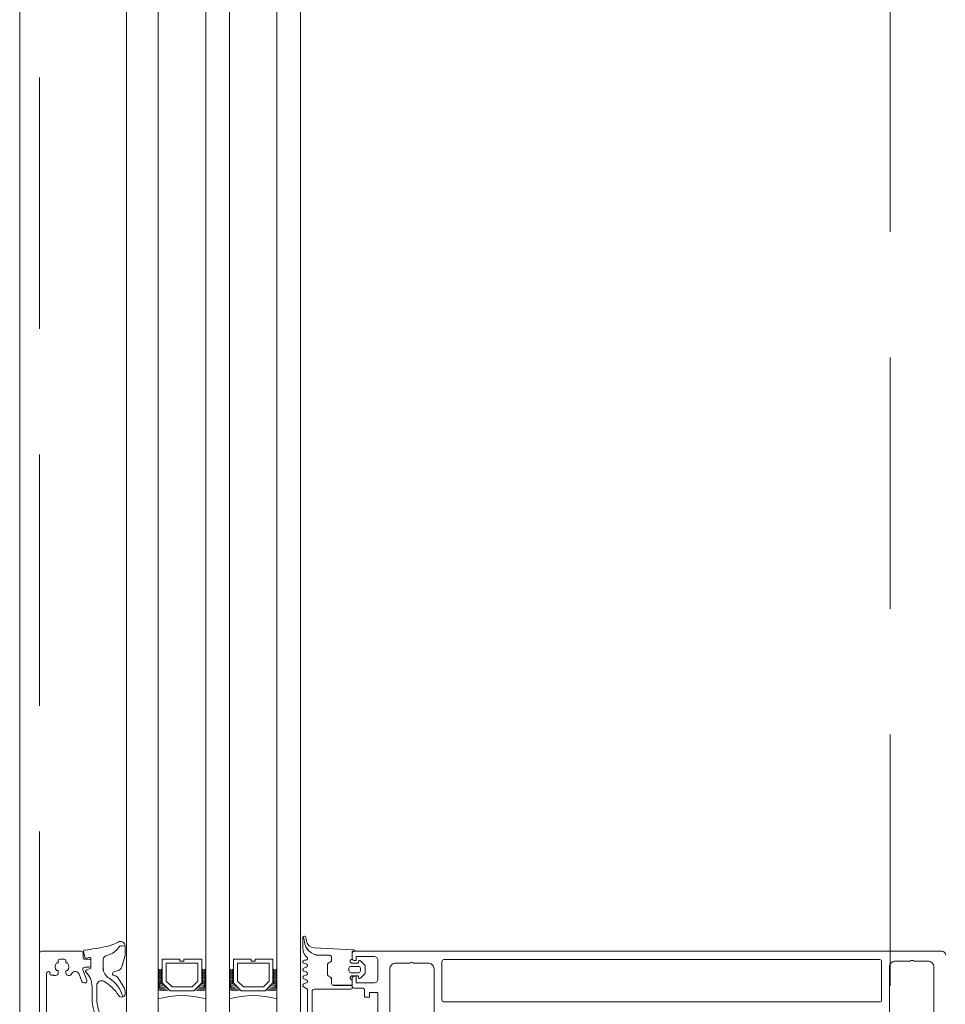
# Model space of a CAD drawing. Header units: millimetres. Extents: x 213386 to 506888, y 183055 to 450952.
# Tile 121 of 256: x 373037 to 373271, y 301176 to 301425. Entities that reach past the tile are written whole.
import ezdxf

# ---------------------------------------------------------------- set-up
doc = ezdxf.new("R2010")
doc.units = ezdxf.units.MM
doc.linetypes.add('ČÁRKOVANÁ', pattern=[19.05, 12.7, -6.35])
doc.layers.add('FASÁDA DETAILNÍ', color=255, linetype='Continuous', lineweight=0)

# ---------------------------------------------------------------- blocks, each defined once
blk = doc.blocks.new('284336')
for points in [[(-0.7, -9.6), (-10, -9.6, 0.414511), (-10.51, -10.11), (-10.51, -15.51, -1), (-11.69, -15.51), (-11.69, -9.6), (-12.69, -8.95, -0.668884), (-12.6, -8.23), (-11.99, -8.01, 0.766384), (-11.99, -7.21), (-12.6, -6.99, -0.76831), (-12.6, -6.23), (-11.99, -6.01, 0.766384), (-11.99, -5.21), (-12.6, -4.99, -0.76831), (-12.6, -4.23), (-11.99, -4.01, 0.766384), (-11.99, -3.21), (-12.6, -2.99, -0.877523), (-12.5, -2.22), (-12.1, -2.22, 0.698129), (-11.83, -1.5, -0.220231), (-12.89, 0.78), (-12.89, 3.45, -0.157143), (-12.82, 3.68), (-12.69, 3.42, -0.067482), (-12.48, 2.53, 0.393136), (-8.66, -1.02), (-6.1, -1.02, -0.414214), (-5.61, -1.51), (-5.61, -2.22, -0.267949), (-5.85, -2.65), (-6.35, -2.93, 0.267949), (-6.61, -3.38), (-6.61, -5.84, 0.267949), (-6.35, -6.29), (-5.85, -6.57, -0.267949), (-5.61, -7), (-5.61, -8.11, 0.414215), (-5.1, -8.62), (-0.41, -8.62), (-0.41, -9.31, -0.414212), (-0.7, -9.6)], [(-0.41, 0), (-0.41, -2, 0.990243), (-0.4, -3.02), (0.9, -3.02, 0.414214), (1.21, -2.71), (1.21, -2.61, -0.668123), (1.71, -2.4), (2.75, -3.45, -0.199004), (2.89, -3.79), (2.89, -5.43, -0.199038), (2.75, -5.77), (1.71, -6.82, -0.668191), (1.21, -6.61), (1.21, -6.51, 0.414214), (0.9, -6.2), (-0.4, -6.2, 0.990269), (-0.41, -7.22), (-0.41, -8.6), (-5.1, -8.6, -0.414215), (-5.59, -8.11), (-5.59, -7, 0.267949), (-5.84, -6.56), (-6.34, -6.27, -0.267949), (-6.59, -5.84), (-6.59, -3.38, -0.267949), (-6.34, -2.95), (-5.84, -2.66, 0.267949), (-5.59, -2.22), (-5.59, -1.51, 0.414214), (-6.1, -1), (-8.66, -1, -0.393156), (-12.46, 2.53, 0.067572), (-12.67, 3.43), (-12.8, 3.7, -0.637545), (-12.12, 3.53), (-11.92, 2.53, 0.344315), (-10.06, 0.91), (0, 0.38, -0.406913), (0.39, 0), (-0.41, 0)], [(1.7, -4.31, 0.414235), (1.2, -3.81), (-0.7, -3.81, 0.414214), (-1.2, -4.31), (-1.2, -4.91, 0.414214), (-0.7, -5.41), (1.2, -5.41, 0.414235), (1.7, -4.91), (1.7, -4.31)]]:
    blk.add_lwpolyline(points, format="xyb", close=True)
blk = doc.blocks.new('433270')
blk.add_lwpolyline([(1, 0, 0.414364), (0, -1), (0, -1.4, 0.255924), (0.23, -1.83, -0.547723), (0.23, -3.17, 0.255924), (0, -3.6), (0, -14.6, 0.414214), (0.3, -14.9), (1.2, -14.9, 0.414214), (1.7, -14.4), (1.7, -10.3, -0.414214), (2, -10), (6, -10, 0.414248), (7, -9), (7, -7.7, 0.414179), (6.5, -7.2), (5.7, -7.2, 0.414232), (5.4, -7.5), (5.4, -8.2, -0.414198), (5.1, -8.5), (2.8, -8.5, -0.414204), (1.8, -7.5), (1.8, -4.49, -0.147432), (1.97, -3.94, 0.147461), (2.4, -2.5), (2.4, -2.3, -0.414214), (2.9, -1.8), (21.87, -1.8, -0.668178), (22.22, -2.65), (22.16, -2.72, 1), (21.59, -3.29), (21.52, -3.35, 0.198912), (21.38, -3.71), (21.38, -4.05, 0.414214), (22.08, -4.75), (22.38, -4.75, 0.576988), (22.64, -4.3, -0.311246), (24.56, -4.3, 0.576988), (24.82, -4.75), (25.3, -4.75, -0.260065), (25.3, -6.65), (24.82, -6.65, 0.576988), (24.56, -7.1, -0.311246), (22.64, -7.1, 0.576988), (22.38, -6.65), (22.08, -6.65, 0.414214), (21.38, -7.35), (21.38, -7.61, 0.267949), (21.63, -8.04), (21.89, -8.2, -0.637047), (21.73, -10), (19.83, -10.7, 0.315299), (19.5, -11.17), (19.5, -11.49, 0.520567), (20.17, -11.96), (22.83, -10.99, -0.520567), (23.5, -11.46), (23.5, -12.5, 0.414062), (24, -13), (25, -13, 0.414186), (25.5, -12.5), (25.5, -11.5, -0.414182), (26, -11), (27, -11, 0.414214), (27.5, -10.5), (27.5, -0.5, 0.414214), (27, 0), (1, 0)], format="xyb", close=True)
blk = doc.blocks.new('284325')
for points in [[(0.84, -5.23, -0.560316), (0.94, -4.73), (1.94, -4.36, 0.3153), (2.14, -4.08), (2.14, -1.89, 0.451558), (1.8, -1.59), (0.9, -1.7, -0.399586), (0.57, -1.46), (0.3, -0.07, -0.415977), (0.53, 0.29, 0.024107), (6.15, 1.24, 0.076636), (8.99, 2.34, -0.577615), (10.79, 1.3), (10.02, 1.37, 0.283171), (9.08, 0.9, -0.168429), (7.07, -0.74), (5.9, -1.16, 0.315302), (5.24, -2.1), (5.24, -4.21, 0.269719), (6.76, -6.82, -0.194797), (10.18, -11.53, -0.342663), (9.17, -11.17, 0.119207), (5.43, -7.59, 0.578571), (3.63, -8.62), (3.63, -11.77, 0.176415), (6.16, -18.72, -1), (5.24, -19.49, -0.176415), (2.43, -11.77), (2.43, -8.89, 0.208286), (0.84, -5.23)], [(8.95, -6.65), (10.32, -8.78, -0.134555), (10.79, -10.63, -0.339795), (10.19, -11.53, 0.194788), (6.76, -6.81, -0.269736), (5.25, -4.21), (5.25, -2.1, -0.315302), (5.9, -1.17), (7.07, -0.74, 0.168429), (9.09, 0.89, -0.283167), (10.01, 1.36), (10.79, 1.29), (10.79, -0.74, -0.070852), (10.71, -1.3), (9.95, -3.93, -0.241839), (9.08, -4.83), (7.93, -5.22, 0.836024), (8.08, -6.19), (8.11, -6.19, -0.255349), (8.95, -6.65)]]:
    blk.add_lwpolyline(points, format="xyb", close=True)

msp = doc.modelspace()

# ---------------------------------------------------------------- linework, layer by layer
at = {"layer": 'FASÁDA DETAILNÍ'}
for p, q in [((373063.64, 288952.65), (373063.64, 307967.15)), ((373063.64, 293752.65), (373063.64, 307967.15)), ((373063.64, 284292.15), (373063.64, 307967.15)), ((373071.64, 307967.15), (373071.64, 288952.65)), ((373071.64, 307967.15), (373071.64, 293752.65)), ((373071.64, 307967.15), (373071.64, 297319.03)), ((373071.64, 307967.15), (373071.64, 292519.03)), ((373071.64, 307967.15), (373071.64, 287719.03)), ((373083.64, 288952.65), (373083.64, 307967.15)), ((373083.64, 293752.65), (373083.64, 307967.15)), ((373083.64, 297319.03), (373083.64, 307967.15)), ((373083.64, 292519.03), (373083.64, 307967.15)), ((373083.64, 287719.03), (373083.64, 307967.15)), ((373089.64, 307967.15), (373089.64, 288952.65)), ((373089.64, 307967.15), (373089.64, 293752.65)), ((373089.64, 307967.15), (373089.64, 297319.03)), ((373089.64, 307967.15), (373089.64, 292519.03)), ((373089.64, 307967.15), (373089.64, 287719.03)), ((373101.64, 288952.65), (373101.64, 307967.15)), ((373101.64, 293752.65), (373101.64, 307967.15)), ((373101.64, 297319.03), (373101.64, 307967.15)), ((373101.64, 292519.03), (373101.64, 307967.15)), ((373101.64, 287719.03), (373101.64, 307967.15)), ((373107.64, 307967.15), (373107.64, 288952.65)), ((373107.64, 307967.15), (373107.64, 293752.65)), ((373063.64, 301177.65), (373063.64, 303317.15)), ((373071.64, 301650.37), (373071.64, 301177.65)), ((373083.64, 301177.65), (373083.64, 301650.37)), ((373089.64, 301650.37), (373089.64, 301177.65)), ((373101.64, 301177.65), (373101.64, 301650.37)), ((373107.64, 301650.37), (373107.64, 301177.65))]:
    msp.add_line(p, q, dxfattribs=at)
for points in [[(399616.64, 284292.15), (373036.64, 284292.15), (373036.64, 307972.15), (399616.64, 307972.15)], [(373082.64, 301187.65), (373082.64, 301181.65), (373080.64, 301179.65), (373074.64, 301179.65), (373072.64, 301181.65), (373072.64, 301187.65), (373077.14, 301187.65), (373077.14, 301187.15), (373078.14, 301187.15), (373078.14, 301187.65)], [(373073.64, 301186.65), (373081.64, 301186.65), (373081.64, 301182.07), (373080.22, 301180.65), (373075.19, 301180.65), (373073.64, 301182.07)], [(373100.64, 301187.65), (373100.64, 301181.65), (373098.64, 301179.65), (373092.64, 301179.65), (373090.64, 301181.65), (373090.64, 301187.65), (373095.14, 301187.65), (373095.14, 301187.15), (373096.14, 301187.15), (373096.14, 301187.65)], [(373091.64, 301186.65), (373099.64, 301186.65), (373099.64, 301182.07), (373098.22, 301180.65), (373093.19, 301180.65), (373091.64, 301182.07)]]:
    msp.add_lwpolyline(points, close=True, dxfattribs=at)
at = {"layer": 'FASÁDA DETAILNÍ', "linetype": 'ČÁRKOVANÁ', "ltscale": 5}
msp.add_lwpolyline([(399611.64, 284297.15), (373041.64, 284297.15), (373041.64, 307967.15), (399611.64, 307967.15)], close=True, dxfattribs=at)
at = {"layer": 'FASÁDA DETAILNÍ', "color": 7, "linetype": 'ČÁRKOVANÁ', "ltscale": 5}
msp.add_lwpolyline([(399396.64, 284512.15), (373256.64, 284512.15), (373256.64, 307752.15), (399396.64, 307752.15)], close=True, dxfattribs=at)
at = {"layer": 'FASÁDA DETAILNÍ'}
for points in [[(373270.64, 301188.65, 0.414214), (373269.64, 301189.65), (373269.64, 301189.65), (373121.14, 301189.65, 0.414214), (373120.64, 301189.15), (373120.64, 301187.85, 0.41422), (373121.14, 301187.35), (373121.64, 301187.35), (373121.64, 301188.35), (373126.14, 301188.35, -0.414214), (373127.14, 301187.35), (373127.14, 301182.65, -0.414214), (373126.14, 301181.65), (373121.64, 301181.65), (373121.64, 301183.35), (373121.14, 301183.35, 0.414201), (373120.64, 301182.85), (373120.64, 301180.85, 0.414214), (373121.14, 301180.35), (373123.28, 301180.35, -0.414214), (373123.78, 301179.85), (373123.78, 301178.05), (373125.03, 301178.05), (373125.03, 301179.25), (373126.84, 301179.25, -0.414214), (373127.14, 301178.95), (373127.14, 301173.66, -0.414167)], [(373130.14, 301166.8), (373130.14, 301185.16, -0.414214), (373131.64, 301186.66), (373135.14, 301186.66, -0.399985), (373136.14, 301186.66), (373139.84, 301186.66, -0.414214), (373141.34, 301185.16), (373141.34, 301166.8, 0.13165)], [(373256.44, 301166.81), (373256.44, 301185.66, -0.414232), (373257.94, 301187.16), (373261.65, 301187.16, -0.399985), (373262.65, 301187.16), (373266.14, 301187.16, -0.414232), (373267.64, 301185.66), (373267.64, 301166.81, 0.116937)]]:
    msp.add_lwpolyline(points, format="xyb", dxfattribs=at)
msp.add_lwpolyline([(373143.84, 301187.55), (373253.94, 301187.55, -0.414214), (373254.44, 301187.05), (373254.44, 301177.35, -0.414214), (373253.94, 301176.85), (373143.84, 301176.85, -0.414214), (373143.34, 301177.35), (373143.34, 301187.05, -0.414214), (373143.84, 301187.55)], format="xyb", close=True, dxfattribs=at)
for centre, radius, start, end in [((373072.14, 301185.52), 0.596, 213.0366, 326.9634), ((373072.14, 301185.22), 0.596, 213.0366, 326.9634), ((373072.14, 301184.93), 0.596, 213.0366, 326.9634), ((373072.14, 301184.64), 0.596, 213.0366, 326.9634), ((373072.14, 301184.35), 0.596, 213.0366, 326.9634), ((373072.14, 301184.05), 0.596, 213.0366, 326.9634), ((373072.14, 301183.76), 0.596, 213.0366, 326.9634), ((373083.14, 301185.52), 0.596, 213.0366, 326.9634), ((373083.14, 301185.22), 0.596, 213.0366, 326.9634), ((373083.14, 301184.93), 0.596, 213.0366, 326.9634), ((373083.14, 301184.64), 0.596, 213.0366, 326.9634), ((373083.14, 301184.35), 0.596, 213.0366, 326.9634), ((373083.14, 301184.05), 0.596, 213.0366, 326.9634), ((373083.14, 301183.76), 0.596, 213.0366, 326.9634), ((373090.14, 301185.52), 0.596, 213.0366, 326.9634), ((373090.14, 301185.22), 0.596, 213.0366, 326.9634), ((373090.14, 301184.93), 0.596, 213.0366, 326.9634), ((373090.14, 301184.64), 0.596, 213.0366, 326.9634), ((373090.14, 301184.35), 0.596, 213.0366, 326.9634), ((373090.14, 301184.05), 0.596, 213.0366, 326.9634), ((373090.14, 301183.76), 0.596, 213.0366, 326.9634), ((373101.14, 301185.52), 0.596, 213.0366, 326.9634), ((373101.14, 301185.22), 0.596, 213.0366, 326.9634), ((373101.14, 301184.93), 0.596, 213.0366, 326.9634), ((373101.14, 301184.64), 0.596, 213.0366, 326.9634), ((373101.14, 301184.35), 0.596, 213.0366, 326.9634), ((373101.14, 301184.05), 0.596, 213.0366, 326.9634), ((373101.14, 301183.76), 0.596, 213.0366, 326.9634), ((373072.14, 301183.47), 0.596, 213.0366, 326.9634), ((373072.14, 301183.18), 0.596, 213.0366, 326.9634), ((373072.14, 301182.88), 0.596, 213.0366, 326.9634), ((373072.14, 301182.59), 0.596, 213.0366, 326.9634), ((373072.14, 301182.3), 0.596, 213.0366, 326.9634), ((373072.14, 301182.01), 0.596, 213.0366, 326.9634), ((373072.28, 301181.99), 0.879, 223.5036, 316.0051), ((373072.42, 301182.09), 1.26, 231.5004, 308.0344), ((373072.56, 301182.25), 1.71, 237.3143, 302.7051), ((373082.71, 301182.25), 1.71, 237.2949, 302.6857), ((373082.85, 301182.09), 1.26, 231.9656, 308.4996), ((373083, 301181.99), 0.879, 223.9949, 316.4964), ((373083.14, 301183.47), 0.596, 213.0366, 326.9634), ((373083.14, 301183.18), 0.596, 213.0366, 326.9634), ((373083.14, 301182.88), 0.596, 213.0366, 326.9634), ((373083.14, 301182.59), 0.596, 213.0366, 326.9634), ((373083.14, 301182.3), 0.596, 213.0366, 326.9634), ((373083.14, 301182.01), 0.596, 213.0366, 326.9634), ((373090.14, 301183.47), 0.596, 213.0366, 326.9634), ((373090.14, 301183.18), 0.596, 213.0366, 326.9634), ((373090.14, 301182.88), 0.596, 213.0366, 326.9634), ((373090.14, 301182.59), 0.596, 213.0366, 326.9634), ((373090.14, 301182.3), 0.596, 213.0366, 326.9634), ((373090.14, 301182.01), 0.596, 213.0366, 326.9634), ((373090.28, 301181.99), 0.879, 223.5036, 316.0051), ((373090.42, 301182.09), 1.26, 231.5004, 308.0344), ((373090.56, 301182.25), 1.71, 237.3143, 302.7051), ((373100.71, 301182.25), 1.71, 237.2949, 302.6857), ((373100.85, 301182.09), 1.26, 231.9656, 308.4996), ((373101, 301181.99), 0.879, 223.9949, 316.4964), ((373101.14, 301183.47), 0.596, 213.0366, 326.9634), ((373101.14, 301183.18), 0.596, 213.0366, 326.9634), ((373101.14, 301182.88), 0.596, 213.0366, 326.9634), ((373101.14, 301182.59), 0.596, 213.0366, 326.9634), ((373101.14, 301182.3), 0.596, 213.0366, 326.9634), ((373101.14, 301182.01), 0.596, 213.0366, 326.9634), ((373072.71, 301182.49), 2.25, 241.5972, 298.4727), ((373072.88, 301182.84), 2.9, 244.7048, 294.6933), ((373072.99, 301183.21), 3.55, 247.591, 292.7062), ((373077.64, 301155.76), 22.7, 74.6728, 105.3272), ((373082.29, 301183.21), 3.55, 247.2938, 292.409), ((373082.4, 301182.84), 2.9, 245.3067, 295.2952), ((373082.57, 301182.49), 2.25, 241.5273, 298.4028), ((373090.71, 301182.49), 2.25, 241.5972, 298.4727), ((373090.88, 301182.84), 2.9, 244.7048, 294.6933), ((373090.99, 301183.21), 3.55, 247.591, 292.7062), ((373095.64, 301155.76), 22.7, 74.6728, 105.3272), ((373100.29, 301183.21), 3.55, 247.2938, 292.409), ((373100.4, 301182.84), 2.9, 245.3067, 295.2952), ((373100.57, 301182.49), 2.25, 241.5273, 298.4028)]:
    msp.add_arc(centre, radius, start, end, dxfattribs=at)

# ---------------------------------------------------------------- block references
for name, p in [('284336', (373121.05, 301189.65)), ('284325', (373052.5, 301189.65))]:
    msp.add_blockref(name, p, dxfattribs=at)
at = {"layer": 'FASÁDA DETAILNÍ', "rotation": 90}
msp.add_blockref('433270', (373041.64, 301162.15), dxfattribs=at)

doc.saveas('drawing.dxf')
